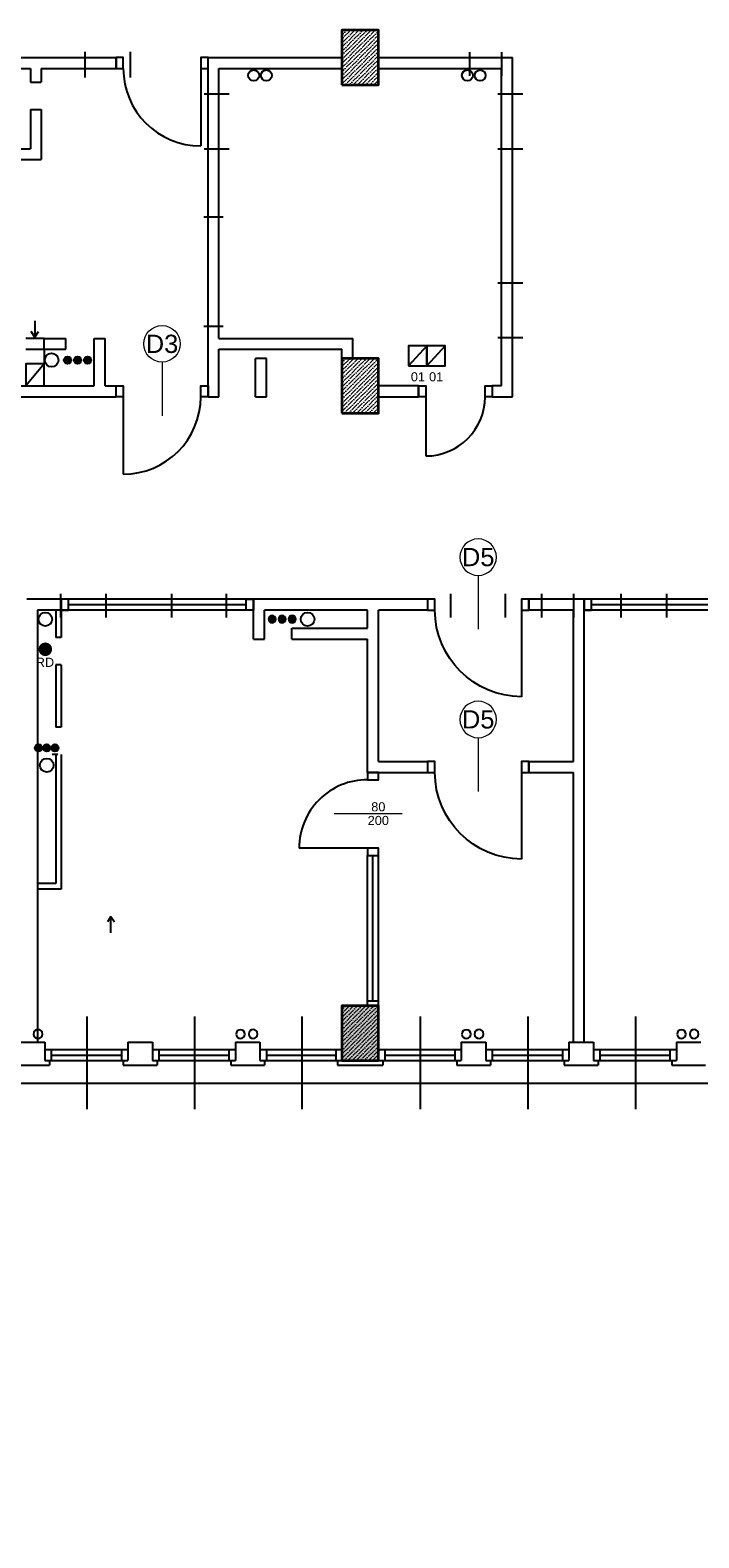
# Model space of a CAD drawing. Header units: millimetres. Extents: x 44889 to 52866, y -11417 to -4315.
# Tile 20 of 74: x 47085 to 47452, y -7168 to -6341. Entities that reach past the tile are written whole.
import ezdxf
from ezdxf.enums import TextEntityAlignment as Align

# ---------------------------------------------------------------- set-up
doc = ezdxf.new("R2010")
doc.units = ezdxf.units.MM
doc.layers.get('0').update_dxf_attribs({"color": 9})
for name, color, linetype, lineweight in [('kreskowanie', 9, 'Continuous', 18), ('opis stolarki', 251, 'Continuous', 18), ('słupy gr0.7', 9, 'Continuous', 35)]:
    doc.layers.add(name, color=color, linetype=linetype, lineweight=lineweight)
for name, color, linetype in [('Podkład', 9, 'Continuous'), ('przepusty', 9, 'Continuous'), ('wentylacja', 7, 'Continuous')]:
    doc.layers.add(name, color=color, linetype=linetype)
doc.styles.add('arial', font='arial.ttf')
doc.styles.get("Standard").update_dxf_attribs({"font": 'arial.ttf', "height": 15})

# ---------------------------------------------------------------- blocks, each defined once
blk = doc.blocks.new('słup 4')
at = {"layer": 'kreskowanie'}
h = blk.add_hatch(dxfattribs=at)
h.set_pattern_fill('ANSI36', color=256, style=0)
h.set_pattern_definition([(45, (-20, -40), (1.6838, 6.17393), [7.9375, -1.5875, 0, -1.5875])])
h.paths.add_polyline_path([(20, 20), (-20, 20), (-20, -40), (20, -40)])
at = {"layer": 'słupy gr0.7'}
blk.add_lwpolyline([(-20, -40), (20, -40), (20, 20), (-20, 20)], close=True, dxfattribs=at)
blk = doc.blocks.new('wentylacja 3')
at = {"layer": 'wentylacja'}
blk.add_line((20, 22), (0, 0), dxfattribs=at)
blk.add_lwpolyline([(0, 0), (20, 0), (20, 22), (0, 22)], close=True, dxfattribs=at)
blk = doc.blocks.new('wentylacja 1')
blk.add_line((20, 24), (0, 0))
blk.add_lwpolyline([(0, 0), (20, 0), (20, 24), (0, 24)], close=True)
blk = doc.blocks.new('przepust 3x')
at = {"layer": 'przepusty'}
for points in [[(4, 11, 1), (-4, 11, 1)], [(4, 0, 1), (-4, 0, 1)], [(4, -11, 1), (-4, -11, 1)]]:
    blk.add_hatch(color=256, dxfattribs=at).paths.add_polyline_path(points)
for centre in [(0, 11), (0, 0), (0, -11)]:
    blk.add_circle(centre, 4, dxfattribs=at)
blk = doc.blocks.new('kier. went.')
at = {"layer": 'wentylacja'}
for p, q in [((0, 18), (0, 0)), ((0, 0), (-4, 6)), ((0, 0), (4, 6))]:
    blk.add_line(p, q, dxfattribs=at)
blk = doc.blocks.new('D3')
blk.add_line((93, 6), (93, 91))
for points in [[(0, 6), (8, 6), (8, -6), (0, -6)], [(93, 6), (101, 6), (101, -6), (93, -6)]]:
    blk.add_lwpolyline(points, close=True)
blk.add_arc((93, 6), 85, 90, 180)
at = {"layer": 'opis stolarki'}
blk.add_line((50.5, -32), (50.5, 27), dxfattribs=at)
blk.add_circle((50.5, -52), 20, dxfattribs=at)
blk.add_attdef('D1', text='', height=20, dxfattribs=at).set_placement((50.5, -52), align=Align.MIDDLE)
blk = doc.blocks.new('D5')
blk.add_line((103, 12), (103, 107))
for points in [[(0, 12), (8, 12), (8, 0), (0, 0)], [(103, 12), (111, 12), (111, 0), (103, 0)]]:
    blk.add_lwpolyline(points, close=True)
blk.add_arc((103, 12), 95, 90, 180)
at = {"layer": 'opis stolarki'}
blk.add_line((55.5, -26), (55.5, 33), dxfattribs=at)
blk.add_circle((55.5, -46), 20, dxfattribs=at)
blk.add_attdef('D5', text='', height=20, dxfattribs=at).set_placement((55.5, -46), align=Align.MIDDLE)
blk = doc.blocks.new('M$C6751F5240116')
blk.add_line((8, 12), (8, 87))
for points in [[(8, 12), (0, 12), (0, 0), (8, 0)], [(91, 12), (83, 12), (83, 0), (91, 0)]]:
    blk.add_lwpolyline(points, close=True)
blk.add_arc((8, 12), 75, 360, 90)
at = {"layer": 'opis stolarki'}
blk.add_line((45.5, -26), (45.5, 48.7), dxfattribs=at)
at = {"layer": 'opis stolarki', "style": 'arial'}
for p in [(38.3, 0.1), (53.3, 0.1)]:
    blk.add_attdef('D0', text='', height=10, rotation=90, dxfattribs=at).set_placement(p, align=Align.MIDDLE)
blk = doc.blocks.new('Przepust mały 2x')
at = {"layer": 'przepusty'}
for centre in [(0, 0), (0, -14)]:
    blk.add_circle(centre, 6, dxfattribs=at)
blk = doc.blocks.new('przepust duży')
at = {"layer": 'przepusty'}
blk.add_circle((82, 371), 7.5, dxfattribs=at)

msp = doc.modelspace()

# ---------------------------------------------------------------- hatches: boundary and pattern name
at = {"layer": 'Podkład'}
h = msp.add_hatch(color=256, dxfattribs=at)
edge = h.paths.add_edge_path()
edge.add_arc((47093.24, -6680.64), 3.75, 0, 360)
h = msp.add_hatch(color=256, dxfattribs=at)
edge = h.paths.add_edge_path()
edge.add_arc((47089.52, -6734.74), 2, 270, 90, ccw=False)
edge.add_arc((47089.52, -6734.74), 2, 90, 270, ccw=False)
h = msp.add_hatch(color=256, dxfattribs=at)
edge = h.paths.add_edge_path()
edge.add_arc((47094.02, -6734.74), 2, 270, 90, ccw=False)
edge.add_arc((47094.02, -6734.74), 2, 90, 270, ccw=False)
h = msp.add_hatch(color=256, dxfattribs=at)
edge = h.paths.add_edge_path()
edge.add_arc((47098.52, -6734.74), 2, 270, 90, ccw=False)
edge.add_arc((47098.52, -6734.74), 2, 90, 270, ccw=False)
h = msp.add_hatch(dxfattribs=at)
h.set_pattern_fill('ANSI36', color=256, scale=0.5, style=0)
h.set_pattern_definition([(45, (44431.0084, -9527.6914), (0.841899, 3.08696304), [3.96875, -0.79375, 0, -0.79375])])
h.paths.add_polyline_path([(47256.02, -6906.13), (47276.02, -6906.13), (47276.02, -6876.13), (47256.02, -6876.13)])
h.paths.add_polyline_path([(47616.02, -6906.13), (47636.02, -6906.13), (47636.02, -6876.13), (47616.02, -6876.13)])
h.paths.add_polyline_path([(47976.02, -6906.13), (47996.02, -6906.13), (47996.02, -6876.13), (47976.02, -6876.13)])
h.paths.add_polyline_path([(48126.02, -7126.13), (48146.02, -7126.13), (48146.02, -7096.13), (48126.02, -7096.13)])

# ---------------------------------------------------------------- linework, layer by layer
for p, q in [((46916.02, -6356.13), (47132.02, -6356.13)), ((47115.02, -6367.02), (47115.02, -6353.01)), ((47132.02, -6362.13), (47132.02, -6356.13)), ((47140.02, -6367.02), (47140.02, -6353.01)), ((47182.52, -6542.13), (47182.52, -6356.13)), ((47182.52, -6356.13), (47256.02, -6356.13)), ((47276.02, -6356.13), (47349.52, -6356.13)), ((47326.02, -6353.19), (47326.02, -6366.2)), ((47343.52, -6353.19), (47343.52, -6366.2)), ((47349.52, -6542.13), (47349.52, -6356.13)), ((47068.52, -6362.13), (47085.02, -6362.13)), ((47085.02, -6362.13), (47085.02, -6369.63)), ((47091.02, -6362.13), (47091.02, -6369.63)), ((47091.02, -6362.13), (47132.02, -6362.13)), ((47178.52, -6362.13), (47178.52, -6404.63)), ((47188.52, -6362.13), (47256.02, -6362.13)), ((47188.52, -6510.13), (47188.52, -6362.13)), ((47276.02, -6362.13), (47343.52, -6362.13)), ((47343.52, -6536.13), (47343.52, -6362.13)), ((47085.02, -6369.63), (47091.02, -6369.63)), ((47180.47, -6376.13), (47194.21, -6376.13)), ((47341.47, -6376.13), (47355.21, -6376.13)), ((47085.02, -6384.63), (47091.02, -6384.63)), ((47085.02, -6384.63), (47085.02, -6406.13)), ((47091.02, -6384.63), (47091.02, -6412.13)), ((47068.52, -6406.13), (47085.02, -6406.13)), ((47180.47, -6406.13), (47194.21, -6406.13)), ((47341.47, -6406.13), (47355.21, -6406.13)), ((47068.52, -6412.13), (47091.02, -6412.13)), ((47190.89, -6443.63), (47180.19, -6443.63)), ((47341.47, -6479.63), (47355.21, -6479.63)), ((47190.89, -6503.63), (47180.19, -6503.63)), ((47092.52, -6510.13), (47082.52, -6510.13)), ((47092.52, -6516.13), (47092.52, -6510.13)), ((47092.52, -6510.13), (47104.52, -6510.13)), ((47104.52, -6516.13), (47104.52, -6510.13)), ((47120.02, -6536.13), (47120.02, -6510.13)), ((47120.02, -6510.13), (47126.02, -6510.13)), ((47126.02, -6536.13), (47126.02, -6510.13)), ((47188.52, -6510.13), (47262.02, -6510.13)), ((47262.02, -6521.13), (47262.02, -6510.13)), ((47341.47, -6509.63), (47355.21, -6509.63)), ((47082.52, -6516.13), (47092.52, -6516.13)), ((47092.52, -6516.13), (47104.52, -6516.13)), ((47092.52, -6516.13), (47092.52, -6524.13)), ((47188.52, -6542.13), (47188.52, -6516.13)), ((47188.52, -6516.13), (47256.02, -6516.13)), ((47208.52, -6542.13), (47208.52, -6521.13)), ((47214.52, -6521.13), (47208.52, -6521.13)), ((47214.52, -6542.13), (47214.52, -6521.13)), ((47256.02, -6521.13), (47256.02, -6516.13)), ((47068.52, -6536.13), (47120.02, -6536.13)), ((47126.02, -6536.13), (47132.02, -6536.13)), ((47132.02, -6542.13), (47132.02, -6536.13)), ((47298.02, -6536.13), (47276.02, -6536.13)), ((47298.02, -6536.13), (47298.02, -6536.13)), ((47298.02, -6536.13), (47298.02, -6542.13)), ((47343.52, -6536.13), (47338.52, -6536.13)), ((47338.52, -6536.13), (47338.52, -6542.13)), ((47062.52, -6542.13), (47132.02, -6542.13)), ((47182.52, -6542.13), (47188.52, -6542.13)), ((47208.52, -6542.13), (47214.52, -6542.13)), ((47276.02, -6542.13), (47298.02, -6542.13)), ((47302.02, -6542.13), (47302.02, -6574.63)), ((47338.52, -6542.13), (47349.52, -6542.13)), ((47102.02, -6653.13), (47083.02, -6653.13)), ((47101.52, -6650.19), (47101.52, -6663.2)), ((47102.02, -6653.13), (47102.02, -6674.13)), ((47207.52, -6653.13), (47102.02, -6653.13)), ((47126.52, -6650.19), (47126.52, -6663.2)), ((47162.52, -6650.19), (47162.52, -6663.2)), ((47192.52, -6650.19), (47192.52, -6663.2)), ((47303.02, -6653.13), (47207.52, -6653.13)), ((47207.52, -6675.13), (47207.52, -6653.13)), ((47303.02, -6653.13), (47303.02, -6659.13)), ((47315.52, -6650.19), (47315.52, -6663.2)), ((47345.52, -6650.19), (47345.52, -6663.2)), ((47358.52, -6653.13), (47358.52, -6659.13)), ((47389.02, -6653.13), (47358.52, -6653.13)), ((47365.52, -6650.19), (47365.52, -6663.2)), ((47383.02, -6650.19), (47383.02, -6663.2)), ((47389.02, -6896.13), (47389.02, -6653.13)), ((47544.02, -6653.13), (47389.02, -6653.13)), ((47409.02, -6650.19), (47409.02, -6663.2)), ((47434.02, -6650.19), (47434.02, -6663.2)), ((47089.02, -6659.13), (47089.02, -6896.13)), ((47102.02, -6659.13), (47089.02, -6659.13)), ((47099.02, -6659.13), (47099.02, -6674.13)), ((47207.52, -6659.13), (47102.02, -6659.13)), ((47106.02, -6656.13), (47203.52, -6656.13)), ((47213.52, -6675.13), (47213.52, -6659.13)), ((47270.02, -6659.13), (47213.52, -6659.13)), ((47270.02, -6669.13), (47270.02, -6659.13)), ((47276.02, -6742.13), (47276.02, -6659.13)), ((47303.02, -6659.13), (47276.02, -6659.13)), ((47383.02, -6659.13), (47358.52, -6659.13)), ((47383.02, -6742.13), (47383.02, -6659.13)), ((47544.02, -6659.13), (47389.02, -6659.13)), ((47393.02, -6656.13), (47540.02, -6656.13)), ((47228.52, -6675.13), (47228.52, -6669.13)), ((47228.52, -6669.13), (47270.02, -6669.13)), ((47102.02, -6674.13), (47099.02, -6674.13)), ((47207.52, -6675.13), (47213.52, -6675.13)), ((47228.52, -6675.13), (47270.02, -6675.13)), ((47270.02, -6748.13), (47270.02, -6675.13)), ((47102.02, -6689.13), (47099.02, -6689.13)), ((47099.02, -6689.13), (47099.02, -6723.31)), ((47102.02, -6689.13), (47102.02, -6723.31)), ((47102.02, -6723.31), (47099.02, -6723.31)), ((47100.02, -6738.31), (47097.02, -6738.31)), ((47099.02, -6738.31), (47099.02, -6809.13)), ((47102.02, -6738.31), (47102.02, -6812.13)), ((47276.02, -6742.13), (47303.02, -6742.13)), ((47303.02, -6742.13), (47303.02, -6748.13)), ((47358.52, -6742.13), (47383.02, -6742.13)), ((47358.52, -6742.13), (47358.52, -6748.13)), ((47270.02, -6748.13), (47303.02, -6748.13)), ((47358.52, -6748.13), (47383.02, -6748.13)), ((47383.02, -6896.13), (47383.02, -6748.13)), ((47270.02, -6876.13), (47270.02, -6793.63)), ((47273.02, -6873.63), (47273.02, -6793.63)), ((47276.02, -6876.13), (47276.02, -6793.63)), ((47099.02, -6809.13), (47089.02, -6809.13)), ((47102.02, -6812.13), (47089.02, -6812.13)), ((47276.02, -6873.63), (47270.02, -6873.63)), ((47116.02, -6882.08), (47116.02, -6932.75)), ((47175.02, -6882.08), (47175.02, -6932.75)), ((47234.02, -6882.08), (47234.02, -6932.75)), ((47299.02, -6882.08), (47299.02, -6932.75)), ((47358.02, -6882.08), (47358.02, -6932.75)), ((47417.02, -6882.08), (47417.02, -6932.75)), ((47079.52, -6896.13), (47093.02, -6896.13)), ((47093.02, -6896.13), (47093.02, -6906.13)), ((47093.02, -6900.13), (47138.52, -6900.13)), ((47093.02, -6900.13), (47138.52, -6900.13)), ((47096.52, -6900.13), (47096.52, -6906.13)), ((47096.52, -6903.13), (47135.02, -6903.13)), ((47096.52, -6903.13), (47135.02, -6903.13)), ((47135.02, -6900.13), (47135.02, -6906.13)), ((47138.52, -6896.13), (47138.52, -6906.13)), ((47138.52, -6896.13), (47152.02, -6896.13)), ((47152.02, -6896.13), (47152.02, -6906.13)), ((47152.02, -6900.13), (47197.52, -6900.13)), ((47152.02, -6900.13), (47197.52, -6900.13)), ((47155.52, -6900.13), (47155.52, -6906.13)), ((47155.52, -6903.13), (47194.02, -6903.13)), ((47155.52, -6903.13), (47194.02, -6903.13)), ((47194.02, -6900.13), (47194.02, -6906.13)), ((47197.52, -6896.13), (47197.52, -6906.13)), ((47197.52, -6896.13), (47211.02, -6896.13)), ((47211.02, -6896.13), (47211.02, -6906.13)), ((47211.02, -6900.13), (47256.02, -6900.13)), ((47211.02, -6900.13), (47256.02, -6900.13)), ((47214.52, -6900.13), (47214.52, -6906.13)), ((47214.52, -6903.13), (47252.6, -6903.13)), ((47214.52, -6903.13), (47252.6, -6903.13)), ((47252.6, -6900.13), (47252.6, -6906.13)), ((47276.02, -6900.13), (47321.52, -6900.13)), ((47276.02, -6900.13), (47321.52, -6900.13)), ((47279.52, -6900.13), (47279.52, -6906.13)), ((47279.52, -6903.13), (47318.02, -6903.13)), ((47279.52, -6903.13), (47318.02, -6903.13)), ((47318.02, -6900.13), (47318.02, -6906.13)), ((47321.52, -6896.13), (47321.52, -6906.13)), ((47321.52, -6896.13), (47335.02, -6896.13)), ((47335.02, -6896.13), (47335.02, -6906.13)), ((47335.02, -6900.13), (47380.52, -6900.13)), ((47335.02, -6900.13), (47380.52, -6900.13)), ((47338.52, -6900.13), (47338.52, -6906.13)), ((47338.52, -6903.13), (47377.02, -6903.13)), ((47338.52, -6903.13), (47377.02, -6903.13)), ((47377.02, -6900.13), (47377.02, -6906.13)), ((47380.52, -6896.13), (47394.02, -6896.13)), ((47380.52, -6896.13), (47380.52, -6906.13)), ((47394.02, -6896.13), (47394.02, -6906.13)), ((47394.02, -6900.13), (47439.52, -6900.13)), ((47394.02, -6900.13), (47439.52, -6900.13)), ((47397.52, -6900.13), (47397.52, -6906.13)), ((47397.52, -6903.13), (47436.02, -6903.13)), ((47397.52, -6903.13), (47436.02, -6903.13)), ((47436.02, -6900.13), (47436.02, -6906.13)), ((47439.52, -6896.13), (47453.02, -6896.13)), ((47439.52, -6896.13), (47439.52, -6906.13)), ((47077.02, -6908.63), (47095.52, -6908.63)), ((47093.02, -6906.13), (47095.52, -6906.13)), ((47093.02, -6906.13), (47138.52, -6906.13)), ((47093.02, -6906.13), (47138.52, -6906.13)), ((47095.52, -6906.13), (47095.52, -6908.63)), ((47136.02, -6906.13), (47136.02, -6908.63)), ((47136.02, -6906.13), (47138.52, -6906.13)), ((47136.02, -6908.63), (47154.52, -6908.63)), ((47152.02, -6906.13), (47154.52, -6906.13)), ((47152.02, -6906.13), (47197.52, -6906.13)), ((47152.02, -6906.13), (47197.52, -6906.13)), ((47154.52, -6906.13), (47154.52, -6908.63)), ((47195.02, -6906.13), (47197.52, -6906.13)), ((47195.02, -6906.13), (47195.02, -6908.63)), ((47195.02, -6906.13), (47197.52, -6906.13)), ((47195.02, -6908.63), (47213.52, -6908.63)), ((47211.02, -6906.13), (47213.52, -6906.13)), ((47211.02, -6906.13), (47256.02, -6906.13)), ((47211.02, -6906.13), (47256.02, -6906.13)), ((47213.52, -6906.13), (47213.52, -6908.63)), ((47253.52, -6906.13), (47253.52, -6908.63)), ((47253.52, -6908.63), (47278.52, -6908.63)), ((47276.02, -6906.13), (47278.52, -6906.13)), ((47276.02, -6906.13), (47321.52, -6906.13)), ((47276.02, -6906.13), (47321.52, -6906.13)), ((47278.52, -6906.13), (47278.52, -6908.63)), ((47319.02, -6906.13), (47319.02, -6908.63)), ((47319.02, -6906.13), (47321.52, -6906.13)), ((47319.02, -6908.63), (47337.52, -6908.63)), ((47335.02, -6906.13), (47337.52, -6906.13)), ((47335.02, -6906.13), (47380.52, -6906.13)), ((47335.02, -6906.13), (47380.52, -6906.13)), ((47337.52, -6906.13), (47337.52, -6908.63)), ((47378.02, -6906.13), (47378.02, -6908.63)), ((47378.02, -6906.13), (47380.52, -6906.13)), ((47378.02, -6908.63), (47396.52, -6908.63)), ((47394.02, -6906.13), (47396.52, -6906.13)), ((47394.02, -6906.13), (47439.52, -6906.13)), ((47394.02, -6906.13), (47439.52, -6906.13)), ((47396.52, -6906.13), (47396.52, -6908.63)), ((47437.02, -6906.13), (47437.02, -6908.63)), ((47437.02, -6906.13), (47439.52, -6906.13)), ((47437.02, -6908.63), (47455.52, -6908.63)), ((46208.52, -6918.63), (47746.02, -6918.63))]:
    msp.add_line(p, q, dxfattribs=at)
for points in [[(47132.02, -6362.13), (47136.02, -6362.13), (47136.02, -6356.13), (47132.02, -6356.13)], [(47178.52, -6362.13), (47182.52, -6362.13), (47182.52, -6356.13), (47178.52, -6356.13)], [(47302.02, -6542.13), (47298.02, -6542.13), (47298.02, -6536.13), (47302.02, -6536.13)], [(47338.52, -6542.13), (47334.52, -6542.13), (47334.52, -6536.13), (47338.52, -6536.13)], [(47106.02, -6653.13), (47102.02, -6653.13), (47102.02, -6659.13), (47106.02, -6659.13)], [(47203.52, -6653.13), (47207.52, -6653.13), (47207.52, -6659.13), (47203.52, -6659.13)], [(47393.02, -6653.13), (47389.02, -6653.13), (47389.02, -6659.13), (47393.02, -6659.13)], [(47256.02, -6906.13), (47276.02, -6906.13), (47276.02, -6876.13), (47256.02, -6876.13)]]:
    msp.add_lwpolyline(points, close=True, dxfattribs=at)
msp.add_lwpolyline([(46208.52, -7178.66), (46208.52, -6918.63), (47746.52, -6918.63), (47746.52, -7070.26)], dxfattribs=at)
for centre, radius in [((47096.7, -6522.05), 3.75), ((47093.24, -6664.13), 3.75), ((47237.16, -6664.13), 3.75), ((47089.52, -6734.74), 2), ((47094.02, -6734.74), 2), ((47098.52, -6734.74), 2), ((47094.02, -6744.18), 3.75)]:
    msp.add_circle(centre, radius, dxfattribs=at)
for centre, radius, start, end in [((47178.52, -6362.13), 42.5, 180, 270), ((47302.02, -6542.13), 32.5, 270, 0)]:
    msp.add_arc(centre, radius, start, end, dxfattribs=at)

# ---------------------------------------------------------------- block references
at = {"layer": 'Podkład', "xscale": 0.5, "yscale": 0.5, "zscale": 0.5}
for name, p in [('słup 4', (47266.02, -6351.13)), ('kier. went.', (47087.52, -6509.44)), ('wentylacja 3', (47292.57, -6525.14)), ('wentylacja 3', (47302.57, -6525.14)), ('słup 4', (47266.02, -6531.13)), ('wentylacja 1', (47082.52, -6536.13)), ('słup 4', (47266.02, -6886.13))]:
    msp.add_blockref(name, p, dxfattribs=at)
at = {"layer": 'Podkład'}
for name, p, xscale, yscale, zscale, rotation in [('Przepust mały 2x', (47207.57, -6365.93), 0.5, 0.5, 0.5, 90), ('Przepust mały 2x', (47324.86, -6365.93), 0.5, 0.5, 0.5, 90), ('przepust 3x', (47110.95, -6522.07), 0.5, 0.5, 0.5, 270), ('przepust 3x', (47223.16, -6664.13), -0.5, 0.5, 0.5, 270), ('kier. went.', (47129.27, -6827.14), 0.5, 0.5, 0.5, 180), ('przepust duży', (47210.66, -6864.79), -0.327178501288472, 0.327178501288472, 0.3271785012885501, 89.99999999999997), ('przepust duży', (47321.71, -6864.85), -0.327178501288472, 0.327178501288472, 0.3271785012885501, 89.99999999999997), ('przepust duży', (47328.66, -6864.79), -0.327178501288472, 0.327178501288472, 0.3271785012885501, 89.99999999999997), ('przepust duży', (47445.71, -6864.85), -0.327178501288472, 0.327178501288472, 0.3271785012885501, 89.99999999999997), ('przepust duży', (47452.66, -6864.79), -0.327178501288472, 0.327178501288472, 0.3271785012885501, 89.99999999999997), ('przepust duży', (47563.71, -6864.85), -0.327178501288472, 0.327178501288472, 0.3271785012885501, 89.99999999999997), ('przepust duży', (47570.66, -6864.79), -0.327178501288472, 0.327178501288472, 0.3271785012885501, 89.99999999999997)]:
    msp.add_blockref(name, p, dxfattribs=dict(at, xscale=xscale, yscale=yscale, zscale=zscale, rotation=rotation))
ref = msp.add_blockref('D3', (47182.52, -6539.13), dxfattribs=dict(at, xscale=0.5, yscale=0.5, zscale=0.5, rotation=180))
ref.add_attrib('D1', 'D3', dxfattribs={"layer": 'opis stolarki', "height": 10, "style": 'arial'}).set_placement((47157.27, -6513.13), align=Align.MIDDLE)
ref = msp.add_blockref('D5', (47303.02, -6653.13), dxfattribs=dict(at, xscale=-0.5, yscale=0.5, zscale=0.5, rotation=180))
ref.add_attrib('D5', 'D5', dxfattribs={"layer": 'opis stolarki', "height": 10, "style": 'arial'}).set_placement((47330.77, -6630.13), align=Align.MIDDLE)
ref = msp.add_blockref('D5', (47303.02, -6742.13), dxfattribs=dict(at, xscale=-0.5, yscale=0.5, zscale=0.5, rotation=180))
ref.add_attrib('D5', 'D5', dxfattribs={"layer": 'opis stolarki', "height": 10, "style": 'arial'}).set_placement((47330.77, -6719.13), align=Align.MIDDLE)
ref = msp.add_blockref('M$C6751F5240116', (47276.02, -6793.63), dxfattribs=dict(at, xscale=0.5, yscale=0.5, zscale=0.5, rotation=90))
ref.add_attrib('D0', '200', dxfattribs={"layer": 'opis stolarki', "height": 5, "style": 'arial'}).set_placement((47275.97, -6774.5), align=Align.MIDDLE)
ref.add_attrib('D0', '80', dxfattribs={"layer": 'opis stolarki', "height": 5, "style": 'arial'}).set_placement((47275.97, -6767), align=Align.MIDDLE)

# ---------------------------------------------------------------- texts
at = {"layer": 'Podkład', "char_height": 5}
for s, insert, width, attachment_point in [('{\\fArial|b0|i0|c238|p34;01}', (47293.81, -6528.7), 4, 1), ('{\\fArial|b0|i0|c238|p34;01}', (47303.81, -6528.7), 4, 1), ('{\\fArial|b0|i0|c238|p34;RD}', (47098.07, -6690.27), 9.1333, 9)]:
    msp.add_mtext(s, dxfattribs=dict(at, insert=insert, width=width, attachment_point=attachment_point))

doc.saveas('drawing.dxf')
